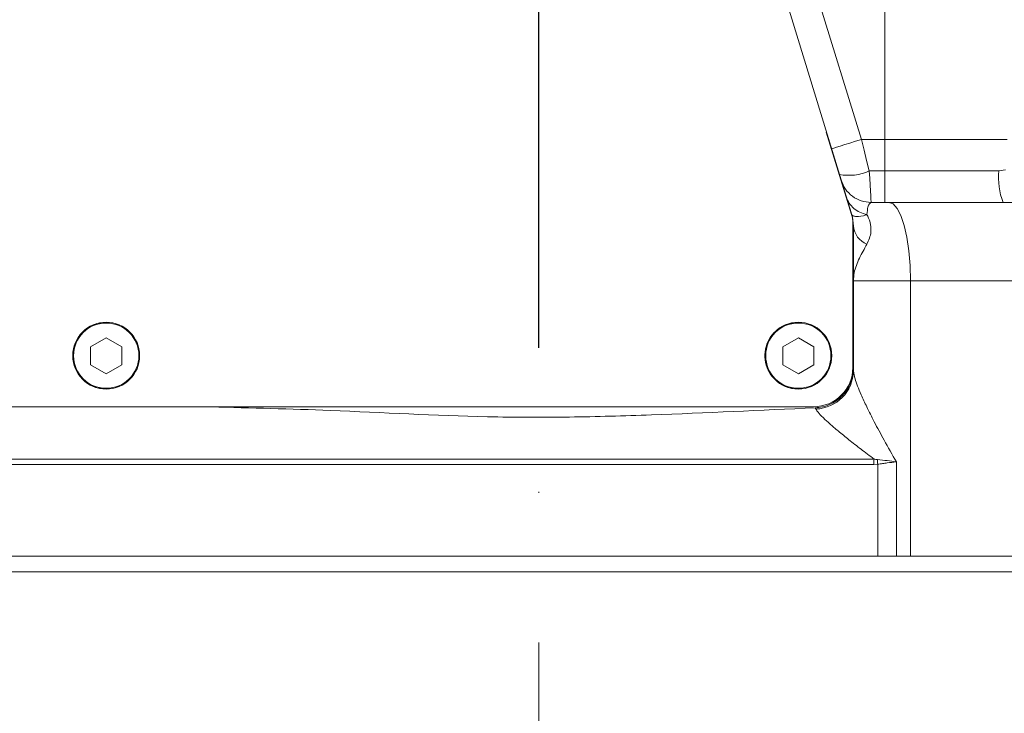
# Model space of a CAD drawing. Header units: millimetres. Extents: x 176 to 9387, y -11044 to -3322.
# Tile 67 of 256: x 3221 to 3346, y -6033 to -5945. Entities that reach past the tile are written whole.
import ezdxf

# ---------------------------------------------------------------- set-up
doc = ezdxf.new("R2010")
doc.units = ezdxf.units.MM
doc.header["$LTSCALE"] = 0.3175
doc.linetypes.add('ACAD_ISO10W100', pattern=[18, 12, -3, 0, -3])
for name, color, linetype, lineweight in [('1轮廓实线层', 7, 'Continuous', 18), ('7标注层', 4, 'Continuous', 13), ('sub', 1, 'Continuous', 18), ('中心线', 4, 'ACAD_ISO10W100', 20)]:
    doc.layers.add(name, color=color, linetype=linetype, lineweight=lineweight)
doc.styles.add('标准汉字', font='gbenor.shx', dxfattribs={"bigfont": 'gbcbig.shx'})
doc.dimstyles.new('M1：15', dxfattribs={"dimscale": 15, "dimtxt": 3.5, "dimasz": 2.5, "dimexe": 2, "dimexo": 0, "dimgap": 0.5, "dimtad": 1, "dimdec": 4, "dimdsep": 46, "dimtxsty": '标准汉字', "dimcen": 5, "dimdle": 5, "dimclrd": 1, "dimclre": 1, "dimclrt": 256, "dimadec": 4, "dimazin": 2, "dimtfac": 1, "dimtdec": 4, "dimtmove": 0, "dimatfit": 3, "dimfxl": 1, "dimtolj": 1, "dimarcsym": 0})
doc.dimstyles.new('M1：18.5', dxfattribs={"dimscale": 18.5, "dimtxt": 3.5, "dimasz": 2.5, "dimexe": 2, "dimexo": 0, "dimgap": 1.5, "dimtad": 1, "dimdec": 4, "dimdsep": 46, "dimtxsty": '标准汉字', "dimcen": 5, "dimdle": 5, "dimclrd": 1, "dimclre": 1, "dimclrt": 256, "dimadec": 4, "dimazin": 2, "dimtfac": 1, "dimtdec": 4, "dimtmove": 2, "dimatfit": 3, "dimfxl": 1, "dimfrac": 2, "dimtolj": 1, "dimarcsym": 0})

# ---------------------------------------------------------------- blocks, each defined once
blk = doc.blocks.new('*D2')
at = {"layer": '7标注层', "color": 1, "lineweight": -2, "ltscale": 20, "transparency": 16777216}
for p, q in [((3286.97, -5986.44), (3286.97, -4719.59)), ((3441.97, -4913.95), (3441.97, -4719.59)), ((3333.22, -4756.59), (3395.72, -4756.59))]:
    blk.add_line(p, q, dxfattribs=at)
at = {"layer": '7标注层', "color": 1, "transparency": 16777216}
for points in [[(3333.22, -4748.88), (3333.22, -4764.3), (3286.97, -4756.59)], [(3395.72, -4764.3), (3395.72, -4748.88), (3441.97, -4756.59)]]:
    blk.add_solid(points, dxfattribs=at)
at = {"layer": 'Defpoints', "color": 0, "transparency": 16777216}
for p in [(3441.97, -4756.59), (3441.97, -4913.95), (3286.97, -5986.44)]:
    blk.add_point(p, dxfattribs=at)
at = {"layer": '7标注层', "transparency": 16777216, "insert": (3364.47, -4696.46), "char_height": 64.75, "attachment_point": 5, "style": '标准汉字'}
blk.add_mtext('\\A1;155', dxfattribs=at)
blk = doc.blocks.new('*D11')
at = {"layer": '7标注层', "color": 1, "lineweight": -2, "ltscale": 20, "transparency": 16777216}
for p, q in [((2157.45, -5727.95), (2157.45, -7291.43)), ((3286.97, -6214.54), (3286.97, -7291.43)), ((3240.72, -7254.43), (2203.7, -7254.43))]:
    blk.add_line(p, q, dxfattribs=at)
at = {"layer": '7标注层', "color": 1, "transparency": 16777216}
for points in [[(2203.7, -7246.72), (2203.7, -7262.14), (2157.45, -7254.43)], [(3240.72, -7262.14), (3240.72, -7246.72), (3286.97, -7254.43)]]:
    blk.add_solid(points, dxfattribs=at)
at = {"layer": 'Defpoints', "color": 0, "transparency": 16777216}
for p in [(2157.45, -5727.95), (3286.97, -6214.54), (2157.45, -7254.43)]:
    blk.add_point(p, dxfattribs=at)
at = {"layer": '7标注层', "transparency": 16777216, "insert": (2722.21, -7194.31), "char_height": 64.75, "attachment_point": 5, "style": '标准汉字'}
blk.add_mtext('\\A1;1129.5', dxfattribs=at)
blk = doc.blocks.new('*D12')
at = {"layer": '7标注层', "color": 1, "lineweight": -2, "ltscale": 20, "transparency": 16777216}
for p, q in [((4726.49, -5727.95), (4726.49, -7291.43)), ((3286.97, -6214.54), (3286.97, -7291.43)), ((3333.22, -7254.43), (4680.24, -7254.43))]:
    blk.add_line(p, q, dxfattribs=at)
at = {"layer": '7标注层', "color": 1, "transparency": 16777216}
for points in [[(3333.22, -7246.72), (3333.22, -7262.14), (3286.97, -7254.43)], [(4680.24, -7262.14), (4680.24, -7246.72), (4726.49, -7254.43)]]:
    blk.add_solid(points, dxfattribs=at)
at = {"layer": 'Defpoints', "color": 0, "transparency": 16777216}
for p in [(4726.49, -5727.95), (3286.97, -6214.54), (4726.49, -7254.43)]:
    blk.add_point(p, dxfattribs=at)
at = {"layer": '7标注层', "transparency": 16777216, "insert": (4006.73, -7194.31), "char_height": 64.75, "attachment_point": 5, "style": '标准汉字'}
blk.add_mtext('\\A1;1439.5', dxfattribs=at)
blk = doc.blocks.new('*D18')
at = {"layer": '7标注层', "color": 1, "lineweight": -2, "ltscale": 20, "transparency": 16777216}
for p, q in [((2681.17, -5073.7), (5179.35, -5073.7)), ((5142.35, -5119.95), (5142.35, -6141.7)), ((3445.47, -6187.95), (5179.35, -6187.95))]:
    blk.add_line(p, q, dxfattribs=at)
at = {"layer": '7标注层', "color": 1, "transparency": 16777216}
for points in [[(5150.06, -5119.95), (5134.64, -5119.95), (5142.35, -5073.7)], [(5134.64, -6141.7), (5150.06, -6141.7), (5142.35, -6187.95)]]:
    blk.add_solid(points, dxfattribs=at)
at = {"layer": 'Defpoints', "color": 0, "transparency": 16777216}
for p in [(2681.17, -5073.7), (3445.47, -6187.95), (5142.35, -6187.95)]:
    blk.add_point(p, dxfattribs=at)
at = {"layer": '7标注层', "transparency": 16777216, "insert": (5082.22, -5630.83), "char_height": 64.75, "attachment_point": 5, "rotation": 90, "style": '标准汉字'}
blk.add_mtext('\\A1;1114.3', dxfattribs=at)
blk = doc.blocks.new('*D22')
at = {"layer": '7标注层', "color": 1, "lineweight": -2, "ltscale": 20, "transparency": 16777216}
for p, q in [((3180.13, -5827.95), (3239.38, -5827.95)), ((2681.17, -6382.21), (2912.07, -5982.28))]:
    blk.add_line(p, q, dxfattribs=at)
blk.add_arc((3001.17, -5827.95), 208.21, 10.3336, 229.6664, dxfattribs=at)
at = {"layer": '7标注层', "color": 1, "transparency": 16777216}
for points in [[(3199.78, -5791.17), (3212.23, -5790.04), (3209.38, -5827.95)], [(2862.82, -5991.78), (2870.02, -5981.56), (2897.07, -6008.26)]]:
    blk.add_solid(points, dxfattribs=at)
at = {"layer": 'Defpoints', "color": 0, "transparency": 16777216}
for p in [(2805.53, -5756.74), (3001.17, -5827.95), (3180.13, -5827.95), (2681.17, -6382.21)]:
    blk.add_point(p, dxfattribs=at)
at = {"layer": '7标注层', "transparency": 16777216, "insert": (2959.06, -5589.69), "char_height": 52.5, "attachment_point": 5, "rotation": 10.025, "style": '标准汉字'}
blk.add_mtext('\\A1;240%%d', dxfattribs=at)

msp = doc.modelspace()

# ---------------------------------------------------------------- linework, layer by layer
at = {"layer": '1轮廓实线层', "ltscale": 20}
for p, q in [((3330.96951, -5897.93933), (3330.96951, -5959.95327)), ((3326.68116, -5969.23868), (3306.87495, -5904.45546)), ((3317.49952, -5925.96238), (3327.99281, -5959.95327)), ((3323.52191, -5959.03128), (3326.74704, -5969.47841)), ((3327.99281, -5959.95327), (3330.96951, -5959.95327)), ((3330.96951, -5963.95328), (3330.96951, -5959.95327)), ((3330.96951, -5959.95327), (3346.51475, -5959.95327)), ((3345.45804, -5963.95328), (3346.31026, -5963.79733)), ((3328.98068, -5963.95328), (3330.96951, -5963.95328)), ((3330.96951, -5967.95328), (3330.96951, -5963.95328)), ((3330.96951, -5963.95328), (3345.45804, -5963.95328)), ((3331.47501, -5967.95328), (3329.22762, -5967.95328)), ((3326.89963, -5988.95329), (3326.89963, -5970.70054)), ((3326.96951, -5989.03594), (3326.96951, -5970.95328)), ((3326.96951, -5977.95328), (3334.22226, -5977.95328)), ((3334.22226, -5977.95328), (3334.22226, -6012.95328)), ((3358.98827, -5977.95328), (3334.22226, -5977.95328)), ((3231.96951, -5985.16328), (3229.98631, -5986.30829)), ((3233.95271, -5986.30829), (3231.96951, -5985.16328)), ((3319.96951, -5985.16328), (3317.98631, -5986.30829)), ((3321.95271, -5986.30829), (3319.96951, -5985.16328)), ((3229.98631, -5986.30829), (3229.98631, -5988.59828)), ((3233.95271, -5988.59828), (3233.95271, -5986.30829)), ((3317.98631, -5986.30829), (3317.98631, -5988.59828)), ((3321.95271, -5988.59828), (3321.95271, -5986.30829)), ((3229.98631, -5988.59828), (3231.96951, -5989.74329)), ((3231.96951, -5989.74329), (3233.95271, -5988.59828)), ((3317.98631, -5988.59828), (3319.96951, -5989.74329)), ((3319.96951, -5989.74329), (3321.95271, -5988.59828)), ((3326.96951, -5989.03596), (3326.96951, -5989.37629)), ((3327.07902, -5989.92124), (3326.96951, -5989.37629)), ((3143.30213, -5993.95328), (3321.89964, -5993.95328)), ((3322.11984, -5994.07312), (3322.20074, -5994.23529)), ((3115.5315, -6000.60908), (3329.59923, -6000.60908)), ((3329.57079, -6001.27792), (3115.6459, -6001.27792)), ((3330.06203, -6001.25373), (3329.57079, -6001.2779)), ((3330.06203, -6012.95328), (3330.06203, -6001.25373)), ((3332.42954, -6012.95328), (3332.42954, -6000.95328)), ((3330.06203, -6012.95328), (3115.6459, -6012.95328)), ((3334.22226, -6012.95328), (3332.42954, -6012.95328)), ((3456.64437, -6012.95328), (3334.22226, -6012.95328)), ((3127.59171, -6014.95328), (3446.96951, -6014.95328))]:
    msp.add_line(p, q, dxfattribs=at)
at = {"layer": '1轮廓实线层', "lineweight": 0, "ltscale": 20}
for points in [[(3327.99281, -5959.95327), (3327.24717, -5960.18347), (3326.53019, -5960.40481), (3325.86941, -5960.60879), (3325.29023, -5960.78759), (3324.81491, -5960.93432), (3324.46172, -5961.04335), (3324.24422, -5961.1105), (3324.20027, -5961.12407)], [(3327.99281, -5959.95327), (3328.32408, -5961.29466), (3328.65387, -5962.63), (3328.98068, -5963.95328)], [(3328.98068, -5963.95328), (3329.0383, -5964.88651), (3329.09136, -5965.74598), (3329.13785, -5966.49892), (3329.17599, -5967.11657), (3329.20431, -5967.57541), (3329.22176, -5967.85791), (3329.22765, -5967.95328)], [(3331.47501, -5967.95328), (3332.01097, -5968.14543), (3332.52633, -5968.71449), (3333.0013, -5969.63858), (3333.41761, -5970.88222), (3333.75926, -5972.39758), (3334.01314, -5974.12645), (3334.16947, -5976.00238), (3334.22226, -5977.95328)], [(3231.96951, -5983.20329), (3230.797, -5983.36821), (3229.645, -5983.89531)], [(3319.96951, -5983.20329), (3318.797, -5983.36821), (3317.645, -5983.89531)]]:
    msp.add_lwpolyline(points, dxfattribs=at)
at = {"layer": '1轮廓实线层', "ltscale": 20}
for centre, radius in [((3231.96951, -5987.45328), 4.25), ((3231.96951, -5987.45328), 4.15), ((3319.96951, -5987.45328), 4.25), ((3319.96951, -5987.45328), 4.15)]:
    msp.add_circle(centre, radius, dxfattribs=at)
at = {"layer": '1轮廓实线层', "lineweight": 0, "ltscale": 20}
for centre, radius, start, end in [((3326.38114, -5958.20421), 6.30947, 259.2348466, 294.3308948), ((3354.18717, -5964.80249), 8.77034, 174.4435051, 201.0544412), ((3321.89963, -5970.70054), 5, 0, 17), ((3321.96951, -5970.95328), 5, 359.9999972, 17.1559166), ((3329.78352, -5970.68129), 2.82713, 185.5207701, 247.152473), ((3231.96951, -5987.45328), 4.25, 123.1576196, 270), ((3319.96951, -5987.45328), 4.25, 123.1576196, 270), ((3321.89963, -5988.95328), 5, 270, 0), ((3322.04384, -5989.3117), 4.92609, 271.8252094, 359.2487416), ((3337.69232, -6000.49724), 7.6677, 181.3517935, 185.6619799)]:
    msp.add_arc(centre, radius, start, end, dxfattribs=at)
at = {"layer": '1轮廓实线层', "ltscale": 20}
for points, knots in [([(3329.22765, -5967.95328), (3328.8035, -5967.91418), (3327.95519, -5967.836), (3326.81704, -5967.22032), (3325.89303, -5966.31441), (3325.56809, -5965.52692), (3325.40562, -5965.13317)], [0, 0, 0, 0, 1.285924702, 2.571849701, 3.85778399, 5.143709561, 5.143709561, 5.143709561, 5.143709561]), ([(3328.68941, -5969.49592), (3328.38172, -5969.41215), (3327.76634, -5969.24463), (3327.00102, -5968.73914), (3326.39436, -5968.08967), (3326.17967, -5967.55843), (3326.07233, -5967.29281)], [0, 0, 0, 0, 0.905511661, 1.811028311, 2.716538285, 3.622057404, 3.622057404, 3.622057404, 3.622057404]), ([(3329.22765, -5967.95328), (3329.06973, -5968.05867), (3328.81243, -5968.23041), (3328.72348, -5969.1433), (3328.68911, -5969.49593)], [0, 0, 0, 0, 1.086717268, 1.770722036, 1.770722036, 1.770722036, 1.770722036]), ([(3328.68941, -5969.49592), (3328.65895, -5969.50753), (3328.1278, -5969.71003), (3327.43573, -5969.80954), (3326.89821, -5969.67486), (3326.7725, -5969.55936), (3326.7475, -5969.47987), (3326.74706, -5969.4785)], [0, 0, 0, 0, 0.061116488, 1.065765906, 1.575703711, 2.100614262, 2.109840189, 2.109840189, 2.109840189, 2.109840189]), ([(3328.6891, -5969.4959), (3328.72279, -5969.56249), (3328.9174, -5969.94709), (3329.17046, -5970.67467), (3329.26489, -5971.98283), (3328.91491, -5972.7708), (3328.68581, -5973.28661)], [0, 0, 0, 0, 0.249378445, 1.440400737, 2.329347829, 4.014155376, 4.014155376, 4.014155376, 4.014155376]), ([(3328.68581, -5973.28661), (3328.52083, -5973.57217), (3328.17697, -5974.16739), (3327.71156, -5975.06292), (3327.3196, -5975.9848), (3327.02973, -5976.94853), (3326.99033, -5977.60582), (3326.96951, -5977.95328)], [0, 0, 0, 0, 0.886051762, 1.846851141, 2.840235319, 3.877687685, 5.04112411, 5.04112411, 5.04112411, 5.04112411]), ([(3326.96951, -5989.03594), (3326.91356, -5989.6046), (3326.80163, -5990.74211), (3325.92989, -5992.2582), (3324.64815, -5993.40061), (3323.29054, -5993.97214), (3322.42422, -5994.04686), (3322.11984, -5994.07312)], [0, 0, 0, 0, 1.726947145, 3.454462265, 5.181635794, 6.89835354, 7.828268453, 7.828268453, 7.828268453, 7.828268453]), ([(3332.42954, -6000.95328), (3331.905, -6000.03738), (3330.91697, -5998.31218), (3329.66649, -5995.97118), (3328.69297, -5994.03385), (3327.98193, -5992.50926), (3327.49809, -5991.33956), (3327.16207, -5990.44552), (3327.10372, -5990.07718), (3327.07902, -5989.92124)], [0, 0, 0, 0, 2.698468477, 5.082878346, 7.093022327, 8.80760944, 10.168799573, 11.397627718, 12.299775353, 12.299775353, 12.299775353, 12.299775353]), ([(3245.34236, -5993.97517), (3250.38464, -5994.0993), (3262.09188, -5994.38749), (3277.25312, -5995.2841), (3290.86777, -5995.31815), (3304.75983, -5994.89975), (3315.17388, -5994.40386), (3322.11984, -5994.07312)], [0, 0, 0, 0, 15.133236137, 35.136621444, 45.553427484, 55.970853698, 76.835051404, 76.835051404, 76.835051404, 76.835051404]), ([(3322.20074, -5994.23529), (3322.28393, -5994.37769), (3322.41187, -5994.5967), (3322.79127, -5995.01436), (3323.25044, -5995.47821), (3323.97787, -5996.1459), (3325.06008, -5997.07226), (3326.39567, -5998.15496), (3327.92862, -5999.35291), (3329.04034, -6000.18883), (3329.59922, -6000.60907)], [0, 0, 0, 0, 1.161423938, 1.786182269, 2.444972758, 3.647400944, 4.988427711, 6.530657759, 8.157667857, 9.802443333, 9.802443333, 9.802443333, 9.802443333]), ([(3329.57079, -6001.27792), (3329.572, -6001.16398), (3329.57442, -6000.93612), (3329.59096, -6000.71809), (3329.59923, -6000.60908)], [0, 0, 0, 0, 0.3349045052, 0.6697978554, 0.6697978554, 0.6697978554, 0.6697978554]), ([(3329.59918, -6000.60908), (3329.5992, -6000.60909), (3329.73834, -6000.6519), (3329.88256, -6000.66502), (3330.02675, -6000.67813)], [0, 0, 0, 0, 0.0000504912, 0.4351995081, 0.4351995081, 0.4351995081, 0.4351995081]), ([(3330.02675, -6000.67813), (3330.0321, -6000.67869), (3330.44984, -6000.72214), (3331.25473, -6000.80576), (3332.03781, -6000.89889), (3332.41983, -6000.95197), (3332.4296, -6000.95333)], [0, 0, 0, 0, 0.015650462, 1.222346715, 2.388149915, 2.418746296, 2.418746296, 2.418746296, 2.418746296]), ([(3332.4296, -6000.95333), (3332.41974, -6000.95441), (3332.04581, -6000.99535), (3331.46758, -6001.07678), (3330.67911, -6001.16313), (3330.27121, -6001.25374), (3330.06205, -6001.25373), (3330.06203, -6001.25373)], [0, 0, 0, 0, 0.031185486, 1.182539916, 1.785396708, 2.390172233, 2.390229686, 2.390229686, 2.390229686, 2.390229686]), ([(3332.42954, -6012.95328), (3332.23866, -6012.95328), (3331.85691, -6012.95328), (3331.07489, -6012.95328), (3330.46637, -6012.95328), (3330.06203, -6012.95328)], [0, 0, 0, 0, 0.594795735, 1.189607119, 2.367507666, 2.367507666, 2.367507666, 2.367507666])]:
    msp.add_open_spline(points, degree=3, knots=knots, dxfattribs=at)
msp.add_open_spline([(3353.61748, -5967.95328), (3350.00105, -5967.95328), (3342.7682, -5967.95328), (3335.23941, -5967.95328), (3331.47501, -5967.95328)], degree=3, dxfattribs=at)
at = {"layer": 'sub', "color": 4, "ltscale": 20}
msp.add_arc((3441.96951, -5727.95328), 1284.52218, 295, 180, dxfattribs=at)
msp.add_open_spline([(3647.35052, -5879.25018), (3659.31556, -5901.65635), (3684.20682, -5948.26862), (3697.00773, -6030.73186), (3690.58745, -6119.70003), (3661.26673, -6211.61675), (3609.01329, -6300.97986), (3534.13032, -6382.70816), (3438.24843, -6451.68414), (3324.0762, -6503.40011), (3202.36542, -6531.5165), (3119.93005, -6536.91611), (3081.32366, -6539.44488)], degree=3, knots=[0, 0, 0, 0, 76.304046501, 158.737819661, 247.859235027, 344.037972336, 447.491829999, 558.316640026, 676.509645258, 801.987385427, 934.599334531, 1051.409440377, 1051.409440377, 1051.409440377, 1051.409440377], dxfattribs=at)
at = {"layer": '中心线', "ltscale": 20}
msp.add_line((3286.96951, -6214.53809), (3286.96951, -5986.43803), dxfattribs=at)

# ---------------------------------------------------------------- dimensions: what is measured, and where the dimension line sits
at = {"layer": '7标注层', "ltscale": 20}
for base, p1, p2, override, picture, middle in [((3441.96951, -4756.58693), (3286.96951, -5986.43803), (3441.96951, -4913.95328), {"dimsah": 1, "dimtzin": 8}, '*D2', (3364.46951, -4696.46193)), ((2157.44733, -7254.43289), (3286.96951, -6214.53809), (2157.44733, -5727.95328), {"dimdec": 1, "dimsah": 1, "dimtzin": 8}, '*D11', (2722.20842, -7194.30789)), ((4726.49169, -7254.43289), (3286.96951, -6214.53809), (4726.49169, -5727.95328), {"dimdec": 1, "dimsah": 1, "dimtzin": 8}, '*D12', (4006.7306, -7194.30789))]:
    dim = msp.add_linear_dim(base=base, p1=p1, p2=p2, dimstyle='M1：18.5', override=override, dxfattribs=at)
    dim.commit()
    dim.dimension.update_dxf_attribs({"geometry": picture, "text_midpoint": middle})
dim = msp.add_linear_dim(base=(5142.34767, -6187.95328), p1=(2681.17459, -5073.69702), p2=(3445.4695, -6187.95328), angle=270, dimstyle='M1：18.5', override={"dimdec": 1, "dimsah": 1, "dimtzin": 8}, dxfattribs=at)
dim.commit()
dim.dimension.update_dxf_attribs({"geometry": '*D18', "text_midpoint": (5082.22267, -5630.82515)})
dim = msp.add_angular_dim_3p(base=(2805.52574, -5756.74292), center=(3001.17459, -5827.95328), p1=(3180.13333, -5827.95328), p2=(2681.17459, -6382.20954), dimstyle='M1：15', override={"dimtad": 1, "dimtih": 0, "dimtoh": 0, "dimsah": 1, "dimtzin": 8}, dxfattribs=at)
dim.commit()
dim.dimension.update_dxf_attribs({"geometry": '*D22', "text_midpoint": (2964.93054, -5622.92705), "dimtype": 165})

doc.saveas('drawing.dxf')
